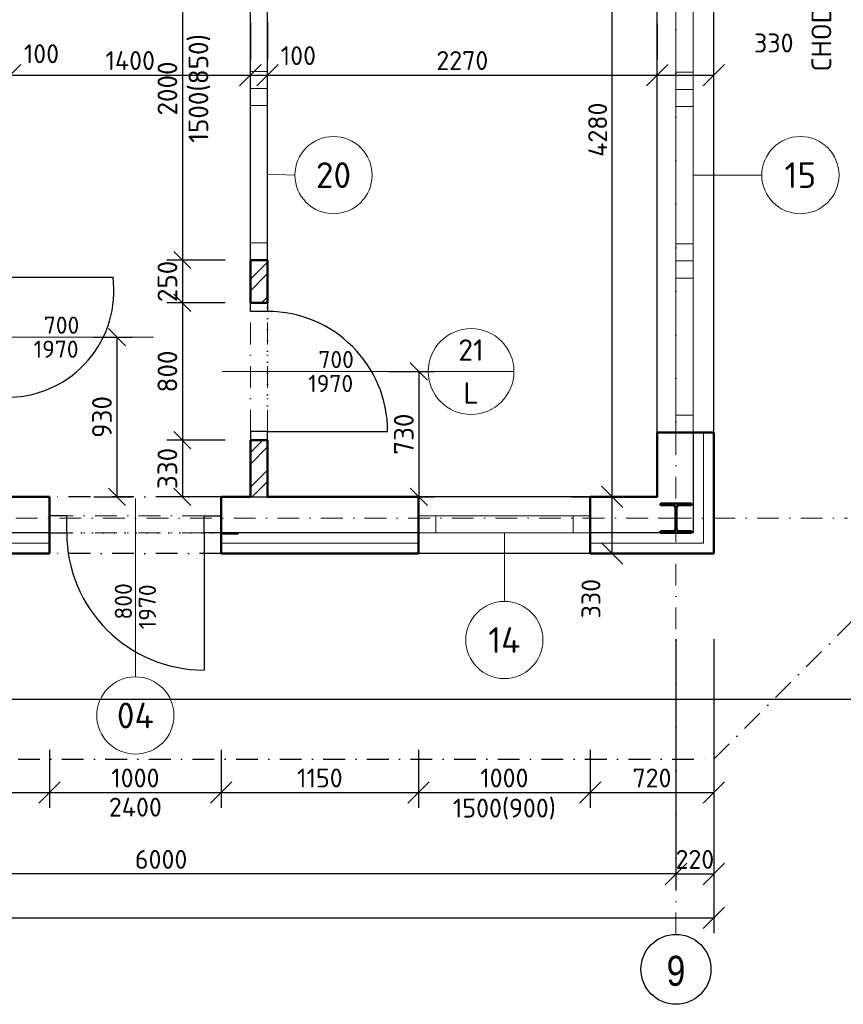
# Model space of a CAD drawing. Header units: millimetres. Extents: x -118752 to 407724, y -73278 to 155058.
# Tile 146 of 256: x 99620 to 104419, y 56124 to 61864. Entities that reach past the tile are written whole.
import ezdxf
from ezdxf.enums import TextEntityAlignment as Align

# ---------------------------------------------------------------- set-up
doc = ezdxf.new("R2010")
doc.units = ezdxf.units.MM
doc.header["$LTSCALE"] = 10
doc.linetypes.add('DASHDOT', pattern=[25.4, 12.7, -6.35, 0, -6.35])
doc.linetypes.add('DOT', pattern=[6.35, 0, -6.35])
for name, color, linetype, lineweight in [('CKBUBLINY', 1, 'Continuous', 18), ('CKBUBLINY_POPIS', 3, 'Continuous', 25), ('CKDVERE_', 7, 'Continuous', 25), ('CKDVERE_NADROVINOU', 1, 'DASHDOT', 18), ('CKDVERE_OSY', 1, 'Continuous', 18), ('CKDVERE_POPIS', 3, 'Continuous', 25), ('CKDVERE_ZARUBNE_RAM', 5, 'Continuous', 25), ('CKIZOLACE', 1, 'Continuous', 18), ('CKKOTY', 3, 'Continuous', 25), ('CKOKNA', 1, 'Continuous', 18), ('CKRASTR', 7, 'DASHDOT', 15), ('CKRASTR_POPIS', 3, 'Continuous', 25), ('CKSKLADBA_POPIS', 3, 'Continuous', 25), ('CKSTENY_NADROVINOU', 7, 'DASHDOT', 25), ('CKSTENY_PODROVINOU', 7, 'Continuous', 25), ('CKSTENY_REZ', 6, 'Continuous', 50), ('CKTEXTY_MALE', 3, 'Continuous', 18), ('CSPROFILY_OSY', 1, 'DASHDOT', 18), ('CSPROFILY_REZY', 4, 'Continuous', 50), ('pohledy', 7, 'Continuous', 25), ('srafy', 7, 'Continuous', 18)]:
    doc.layers.add(name, color=color, linetype=linetype, lineweight=lineweight)
doc.layers.add('CKDVERE_DORAZ', color=7, linetype='DOT', lineweight=25, plot=False)
doc.styles.add('Arial', font='arial.ttf', dxfattribs={"width": 0.8})
doc.styles.get("Standard").update_dxf_attribs({"font": 'isocpeur.ttf'})
doc.linetypes.add('IZOLACE_POLYSTYREN_EXPANDOVANY', pattern='A,1,[224,CADKON.SHX,S=0.01,R=0,X=-0.5,Y=-1.74],-2', length=3)
doc.dimstyles.new('CADKON', dxfattribs={"dimscale": 50, "dimtxt": 2.2, "dimasz": 2.5, "dimexe": 1.8, "dimexo": 5, "dimgap": 0.6, "dimtad": 1, "dimrnd": 1, "dimtxsty": 'Standard', "dimblk1": 'OBLIQUE', "dimblk2": 'OBLIQUE', "dimsah": 1, "dimcen": 2.5, "dimadec": 1, "dimazin": 2, "dimtfac": 1, "dimtdec": 4, "dimtix": 1, "dimtmove": 2, "dimatfit": 3, "dimldrblk": 'OPEN30', "dimfxl": 5, "dimfxlon": 1, "dimtolj": 1, "dimarcsym": 0})
doc.dimstyles.new('CADKON obrazky', dxfattribs={"dimscale": 50, "dimtxt": 2.2, "dimasz": 2.5, "dimexe": 1.8, "dimexo": 2, "dimgap": 0.6, "dimtad": 1, "dimrnd": 1, "dimtxsty": 'Standard', "dimblk1": 'OBLIQUE', "dimblk2": 'OBLIQUE', "dimsah": 1, "dimcen": 2.5, "dimadec": 1, "dimazin": 2, "dimtfac": 1, "dimtdec": 4, "dimtix": 1, "dimtmove": 2, "dimatfit": 3, "dimldrblk": 'OPEN30', "dimfxl": 5, "dimfxlon": 1, "dimtolj": 1, "dimarcsym": 0})

# ---------------------------------------------------------------- blocks, each defined once
blk = doc.blocks.new('_OBLIQUE')
at = {"color": 0, "linetype": 'ByBlock'}
blk.add_line((-0.5, -0.5), (0.5, 0.5), dxfattribs=at)
blk = doc.blocks.new('*D7802')
at = {"layer": 'CKKOTY', "color": 0, "lineweight": -2}
for p, q in [((102944.4, 57608.5), (102944.4, 57268.5)), ((103664.4, 57608.5), (103664.4, 57268.5)), ((102944.4, 57358.5), (103664.4, 57358.5))]:
    blk.add_line(p, q, dxfattribs=at)
at = {"layer": 'Defpoints', "color": 0}
for p in [(102944.4, 58814.8), (103664.4, 58814.8), (103664.4, 57358.5)]:
    blk.add_point(p, dxfattribs=at)
at = {"layer": 'CKKOTY', "color": 0, "lineweight": -2, "xscale": 125, "yscale": 125, "zscale": 125, "rotation": 180}
blk.add_blockref('_OBLIQUE', (102944.4, 57358.5), dxfattribs=at)
at = {"layer": 'CKKOTY', "color": 0, "lineweight": -2, "xscale": 125, "yscale": 125, "zscale": 125}
blk.add_blockref('_OBLIQUE', (103664.4, 57358.5), dxfattribs=at)
at = {"layer": 'CKKOTY', "color": 0, "insert": (103304.4, 57443.5), "char_height": 110, "attachment_point": 5}
blk.add_mtext('\\A1;720', dxfattribs=at)
blk = doc.blocks.new('_Open30')
at = {"color": 0, "lineweight": -2}
for p, q in [((-1, 0.268), (0, 0)), ((0, 0), (-1, -0.268)), ((0, 0), (-1, 0))]:
    blk.add_line(p, q, dxfattribs=at)
blk = doc.blocks.new('*D7803')
at = {"layer": 'CKKOTY', "color": 0, "lineweight": -2}
for p, q in [((101944.4, 57608.5), (101944.4, 57268.5)), ((102944.4, 57608.5), (102944.4, 57268.5)), ((101944.4, 57358.5), (102944.4, 57358.5))]:
    blk.add_line(p, q, dxfattribs=at)
at = {"layer": 'Defpoints', "color": 0}
for p in [(101944.4, 58814.8), (102944.4, 58814.8), (102944.4, 57358.5)]:
    blk.add_point(p, dxfattribs=at)
at = {"layer": 'CKKOTY', "color": 0, "lineweight": -2, "xscale": 125, "yscale": 125, "zscale": 125, "rotation": 180}
blk.add_blockref('_OBLIQUE', (101944.4, 57358.5), dxfattribs=at)
at = {"layer": 'CKKOTY', "color": 0, "lineweight": -2, "xscale": 125, "yscale": 125, "zscale": 125}
blk.add_blockref('_OBLIQUE', (102944.4, 57358.5), dxfattribs=at)
at = {"layer": 'CKKOTY', "color": 0, "char_height": 110, "attachment_point": 5}
for s, insert in [('\\A1;1000', (102444.4, 57443.5)), ('\\A1;1500(900)', (102444.4, 57262.5))]:
    blk.add_mtext(s, dxfattribs=dict(at, insert=insert))
blk = doc.blocks.new('*D7804')
at = {"layer": 'CKKOTY', "color": 0, "lineweight": -2}
for p, q in [((100794.4, 57608.5), (100794.4, 57268.5)), ((101944.4, 57608.5), (101944.4, 57268.5)), ((100794.4, 57358.5), (101944.4, 57358.5))]:
    blk.add_line(p, q, dxfattribs=at)
at = {"layer": 'Defpoints', "color": 0}
for p in [(100794.4, 58814.8), (101944.4, 58814.8), (101944.4, 57358.5)]:
    blk.add_point(p, dxfattribs=at)
at = {"layer": 'CKKOTY', "color": 0, "lineweight": -2, "xscale": 125, "yscale": 125, "zscale": 125, "rotation": 180}
blk.add_blockref('_OBLIQUE', (100794.4, 57358.5), dxfattribs=at)
at = {"layer": 'CKKOTY', "color": 0, "lineweight": -2, "xscale": 125, "yscale": 125, "zscale": 125}
blk.add_blockref('_OBLIQUE', (101944.4, 57358.5), dxfattribs=at)
at = {"layer": 'CKKOTY', "color": 0, "insert": (101369.4, 57443.5), "char_height": 110, "attachment_point": 5}
blk.add_mtext('\\A1;1150', dxfattribs=at)
blk = doc.blocks.new('*D7805')
at = {"layer": 'CKKOTY', "color": 0, "lineweight": -2}
for p, q in [((99794.4, 57608.5), (99794.4, 57268.5)), ((100794.4, 57608.5), (100794.4, 57268.5)), ((99794.4, 57358.5), (100794.4, 57358.5))]:
    blk.add_line(p, q, dxfattribs=at)
at = {"layer": 'Defpoints', "color": 0}
for p in [(99794.4, 58814.8), (100794.4, 58814.8), (100794.4, 57358.5)]:
    blk.add_point(p, dxfattribs=at)
at = {"layer": 'CKKOTY', "color": 0, "lineweight": -2, "xscale": 125, "yscale": 125, "zscale": 125, "rotation": 180}
blk.add_blockref('_OBLIQUE', (99794.4, 57358.5), dxfattribs=at)
at = {"layer": 'CKKOTY', "color": 0, "lineweight": -2, "xscale": 125, "yscale": 125, "zscale": 125}
blk.add_blockref('_OBLIQUE', (100794.4, 57358.5), dxfattribs=at)
at = {"layer": 'CKKOTY', "color": 0, "insert": (100294.4, 57443.5), "char_height": 110, "attachment_point": 5}
blk.add_mtext('\\A1;1000', dxfattribs=at)
blk = doc.blocks.new('*D7806')
at = {"layer": 'CKKOTY', "color": 0, "lineweight": -2}
for p, q in [((99794.4, 57608.5), (99794.4, 57268.5)), ((100794.4, 57608.5), (100794.4, 57268.5)), ((99794.4, 57358.5), (100794.4, 57358.5))]:
    blk.add_line(p, q, dxfattribs=at)
at = {"layer": 'Defpoints', "color": 0}
for p in [(99794.4, 58814.8), (100794.4, 58814.8), (100794.4, 57358.5)]:
    blk.add_point(p, dxfattribs=at)
at = {"layer": 'CKKOTY', "color": 0, "lineweight": -2, "xscale": 125, "yscale": 125, "zscale": 125, "rotation": 180}
blk.add_blockref('_OBLIQUE', (99794.4, 57358.5), dxfattribs=at)
at = {"layer": 'CKKOTY', "color": 0, "lineweight": -2, "xscale": 125, "yscale": 125, "zscale": 125}
blk.add_blockref('_OBLIQUE', (100794.4, 57358.5), dxfattribs=at)
at = {"layer": 'CKKOTY', "color": 0, "char_height": 110, "attachment_point": 5}
for s, insert in [('\\A1;1000', (100294.4, 57443.5)), ('\\A1;2400', (100294.4, 57273.5))]:
    blk.add_mtext(s, dxfattribs=dict(at, insert=insert))
blk = doc.blocks.new('_Open90')
at = {"color": 0, "lineweight": -2}
for p, q in [((-0.5, 0.5), (0, 0)), ((0, 0), (-1, 0)), ((0, 0), (-0.5, -0.5))]:
    blk.add_line(p, q, dxfattribs=at)
blk = doc.blocks.new('*D7807')
at = {"layer": 'CKKOTY', "color": 0, "lineweight": -2}
for p, q in [((86724.4, 56878), (86724.4, 56538)), ((103664.4, 56878), (103664.4, 56538)), ((86724.4, 56628), (103664.4, 56628))]:
    blk.add_line(p, q, dxfattribs=at)
at = {"layer": 'Defpoints', "color": 0}
for p in [(86724.4, 58752.7), (103664.4, 58752.7), (103664.4, 56628)]:
    blk.add_point(p, dxfattribs=at)
at = {"layer": 'CKKOTY', "color": 0, "lineweight": -2, "xscale": 125, "yscale": 125, "zscale": 125, "rotation": 180}
blk.add_blockref('_OBLIQUE', (86724.4, 56628), dxfattribs=at)
at = {"layer": 'CKKOTY', "color": 0, "lineweight": -2, "xscale": 125, "yscale": 125, "zscale": 125}
blk.add_blockref('_OBLIQUE', (103664.4, 56628), dxfattribs=at)
at = {"layer": 'CKKOTY', "color": 0, "insert": (95194.4, 56713), "char_height": 110, "attachment_point": 5}
blk.add_mtext('\\A1;16940', dxfattribs=at)
blk = doc.blocks.new('*D7808')
at = {"layer": 'CKKOTY', "color": 0, "lineweight": -2}
for p, q in [((105725.1, 59458.2), (106065.1, 59458.2)), ((105975.1, 58752.7), (105975.1, 59458.2)), ((105725.1, 58752.7), (106065.1, 58752.7))]:
    blk.add_line(p, q, dxfattribs=at)
at = {"layer": 'Defpoints', "color": 0}
for p in [(103575.7, 59458.2), (105975.1, 59458.2), (103575.7, 58752.7)]:
    blk.add_point(p, dxfattribs=at)
at = {"layer": 'CKKOTY', "color": 0, "lineweight": -2, "xscale": 125, "yscale": 125, "zscale": 125}
for p, rotation in [((105975.1, 59458.2), 90), ((105975.1, 58752.7), 270)]:
    blk.add_blockref('_OBLIQUE', p, dxfattribs=dict(at, rotation=rotation))
at = {"layer": 'CKKOTY', "color": 0, "insert": (105890.1, 59105.4), "char_height": 110, "attachment_point": 5, "rotation": 90}
blk.add_mtext('\\A1;705', dxfattribs=at)
blk = doc.blocks.new('*D7809')
at = {"layer": 'CKKOTY', "color": 0, "lineweight": -2}
for p, q in [((105725.1, 62458.2), (106065.1, 62458.2)), ((105975.1, 59458.2), (105975.1, 62458.2)), ((105725.1, 59458.2), (106065.1, 59458.2))]:
    blk.add_line(p, q, dxfattribs=at)
at = {"layer": 'Defpoints', "color": 0}
for p in [(103575.7, 62458.2), (105975.1, 62458.2), (103575.7, 59458.2)]:
    blk.add_point(p, dxfattribs=at)
at = {"layer": 'CKKOTY', "color": 0, "lineweight": -2, "xscale": 125, "yscale": 125, "zscale": 125}
for p, rotation in [((105975.1, 62458.2), 90), ((105975.1, 59458.2), 270)]:
    blk.add_blockref('_OBLIQUE', p, dxfattribs=dict(at, rotation=rotation))
at = {"layer": 'CKKOTY', "color": 0, "char_height": 110, "attachment_point": 5, "rotation": 90}
for s, insert in [('\\A1;1500(900)', (106071.1, 60958.2)), ('\\A1;3000', (105890.1, 60958.2))]:
    blk.add_mtext(s, dxfattribs=dict(at, insert=insert))
blk = doc.blocks.new('*D7819')
at = {"layer": 'CKKOTY', "color": 0, "lineweight": -2}
for p, q in [((106217.6, 58958.2), (106557.6, 58958.2)), ((106467.6, 58958.2), (106467.6, 58752.7)), ((106217.6, 58752.7), (106557.6, 58752.7))]:
    blk.add_line(p, q, dxfattribs=at)
at = {"layer": 'Defpoints', "color": 0}
for p in [(104444.4, 58958.2), (103664.4, 58752.7), (106467.6, 58752.7)]:
    blk.add_point(p, dxfattribs=at)
at = {"layer": 'CKKOTY', "color": 0, "lineweight": -2, "xscale": 125, "yscale": 125, "zscale": 125}
for p, rotation in [((106467.6, 58958.2), 270), ((106467.6, 58752.7), 90)]:
    blk.add_blockref('_OBLIQUE', p, dxfattribs=dict(at, rotation=rotation))
at = {"layer": 'CKKOTY', "color": 0, "insert": (106382.6, 58855.4), "char_height": 110, "attachment_point": 5, "rotation": 90}
blk.add_mtext('\\A1;205', dxfattribs=at)
blk = doc.blocks.new('*D7820')
at = {"layer": 'CKKOTY', "color": 0, "lineweight": -2}
for p, q in [((106607, 91208.2), (106947, 91208.2)), ((106857, 58752.7), (106857, 91208.2)), ((106607, 58752.7), (106947, 58752.7))]:
    blk.add_line(p, q, dxfattribs=at)
at = {"layer": 'Defpoints', "color": 0}
for p in [(103664.4, 91208.2), (106857, 91208.2), (103664.4, 58752.7)]:
    blk.add_point(p, dxfattribs=at)
at = {"layer": 'CKKOTY', "color": 0, "lineweight": -2, "xscale": 125, "yscale": 125, "zscale": 125}
for p, rotation in [((106857, 91208.2), 90), ((106857, 58752.7), 270)]:
    blk.add_blockref('_OBLIQUE', p, dxfattribs=dict(at, rotation=rotation))
at = {"layer": 'CKKOTY', "color": 0, "insert": (106772, 74980.4), "char_height": 110, "attachment_point": 5, "rotation": 90}
blk.add_mtext('\\A1;32455', dxfattribs=at)
blk = doc.blocks.new('*D7847')
at = {"layer": 'CKKOTY', "color": 0, "lineweight": -2}
for p, q in [((99464.4, 61842.9), (99464.4, 61631)), ((99564.4, 61842.9), (99564.4, 61631)), ((99464.4, 61541), (99564.4, 61541))]:
    blk.add_line(p, q, dxfattribs=at)
at = {"layer": 'Defpoints', "color": 0}
for p in [(99564.4, 61541), (99464.4, 61342.9), (99564.4, 61342.9)]:
    blk.add_point(p, dxfattribs=at)
at = {"layer": 'CKKOTY', "color": 0, "lineweight": -2, "xscale": 125, "yscale": 125, "zscale": 125, "rotation": 180}
blk.add_blockref('_OBLIQUE', (99464.4, 61541), dxfattribs=at)
at = {"layer": 'CKKOTY', "color": 0, "lineweight": -2, "xscale": 125, "yscale": 125, "zscale": 125}
blk.add_blockref('_OBLIQUE', (99564.4, 61541), dxfattribs=at)
at = {"layer": 'CKKOTY', "color": 0, "insert": (99747.1, 61665.7), "char_height": 110, "attachment_point": 5}
blk.add_mtext('\\A1;100', dxfattribs=at)
blk = doc.blocks.new('*D7848')
at = {"layer": 'CKKOTY', "color": 0, "lineweight": -2}
for p, q in [((99564.4, 61842.9), (99564.4, 61631)), ((100964.4, 61847.9), (100964.4, 61631)), ((99564.4, 61541), (100964.4, 61541))]:
    blk.add_line(p, q, dxfattribs=at)
at = {"layer": 'Defpoints', "color": 0}
for p in [(100964.4, 61541), (99564.4, 61342.9), (100964.4, 61347.9)]:
    blk.add_point(p, dxfattribs=at)
at = {"layer": 'CKKOTY', "color": 0, "lineweight": -2, "xscale": 125, "yscale": 125, "zscale": 125, "rotation": 180}
blk.add_blockref('_OBLIQUE', (99564.4, 61541), dxfattribs=at)
at = {"layer": 'CKKOTY', "color": 0, "lineweight": -2, "xscale": 125, "yscale": 125, "zscale": 125}
blk.add_blockref('_OBLIQUE', (100964.4, 61541), dxfattribs=at)
at = {"layer": 'CKKOTY', "color": 0, "insert": (100264.4, 61626), "char_height": 110, "attachment_point": 5}
blk.add_mtext('\\A1;1400', dxfattribs=at)
blk = doc.blocks.new('*D7849')
at = {"layer": 'CKKOTY', "color": 0, "lineweight": -2}
for p, q in [((100964.4, 61847.9), (100964.4, 61631)), ((101064.4, 61847.9), (101064.4, 61631)), ((100964.4, 61541), (101064.4, 61541))]:
    blk.add_line(p, q, dxfattribs=at)
at = {"layer": 'Defpoints', "color": 0}
for p in [(101064.4, 61541), (100964.4, 61347.9), (101064.4, 61347.9)]:
    blk.add_point(p, dxfattribs=at)
at = {"layer": 'CKKOTY', "color": 0, "lineweight": -2, "xscale": 125, "yscale": 125, "zscale": 125, "rotation": 180}
blk.add_blockref('_OBLIQUE', (100964.4, 61541), dxfattribs=at)
at = {"layer": 'CKKOTY', "color": 0, "lineweight": -2, "xscale": 125, "yscale": 125, "zscale": 125}
blk.add_blockref('_OBLIQUE', (101064.4, 61541), dxfattribs=at)
at = {"layer": 'CKKOTY', "color": 0, "insert": (101244.2, 61654.6), "char_height": 110, "attachment_point": 5}
blk.add_mtext('\\A1;100', dxfattribs=at)
blk = doc.blocks.new('*D7850')
at = {"layer": 'CKKOTY', "color": 0, "lineweight": -2}
for p, q in [((101064.4, 61847.9), (101064.4, 61631)), ((103334.4, 61842.9), (103334.4, 61631)), ((101064.4, 61541), (103334.4, 61541))]:
    blk.add_line(p, q, dxfattribs=at)
at = {"layer": 'Defpoints', "color": 0}
for p in [(103334.4, 61541), (101064.4, 61347.9), (103334.4, 61342.9)]:
    blk.add_point(p, dxfattribs=at)
at = {"layer": 'CKKOTY', "color": 0, "lineweight": -2, "xscale": 125, "yscale": 125, "zscale": 125, "rotation": 180}
blk.add_blockref('_OBLIQUE', (101064.4, 61541), dxfattribs=at)
at = {"layer": 'CKKOTY', "color": 0, "lineweight": -2, "xscale": 125, "yscale": 125, "zscale": 125}
blk.add_blockref('_OBLIQUE', (103334.4, 61541), dxfattribs=at)
at = {"layer": 'CKKOTY', "color": 0, "insert": (102199.4, 61626), "char_height": 110, "attachment_point": 5}
blk.add_mtext('\\A1;2270', dxfattribs=at)
blk = doc.blocks.new('*D7851')
at = {"layer": 'CKKOTY', "color": 0, "lineweight": -2}
for p, q in [((103334.4, 61842.9), (103334.4, 61631)), ((103664.4, 61512.9), (103664.4, 61631)), ((103334.4, 61541), (103664.4, 61541))]:
    blk.add_line(p, q, dxfattribs=at)
at = {"layer": 'Defpoints', "color": 0}
for p in [(103664.4, 61541), (103334.4, 61342.9), (103664.4, 61012.9)]:
    blk.add_point(p, dxfattribs=at)
at = {"layer": 'CKKOTY', "color": 0, "lineweight": -2, "xscale": 125, "yscale": 125, "zscale": 125, "rotation": 180}
blk.add_blockref('_OBLIQUE', (103334.4, 61541), dxfattribs=at)
at = {"layer": 'CKKOTY', "color": 0, "lineweight": -2, "xscale": 125, "yscale": 125, "zscale": 125}
blk.add_blockref('_OBLIQUE', (103664.4, 61541), dxfattribs=at)
at = {"layer": 'CKKOTY', "color": 0, "insert": (104014.3, 61728.6), "char_height": 110, "attachment_point": 5}
blk.add_mtext('\\A1;330', dxfattribs=at)
blk = doc.blocks.new('*D7885')
at = {"layer": 'CKKOTY', "color": 0, "lineweight": -2}
for p, q in [((102834.4, 59082.7), (102983.1, 59082.7)), ((103073.1, 58752.7), (103073.1, 59082.7)), ((103164.4, 58752.7), (102983.1, 58752.7))]:
    blk.add_line(p, q, dxfattribs=at)
at = {"layer": 'Defpoints', "color": 0}
for p in [(103073.1, 59082.7), (103334.4, 59082.7), (103664.4, 58752.7)]:
    blk.add_point(p, dxfattribs=at)
at = {"layer": 'CKKOTY', "color": 0, "lineweight": -2, "xscale": 125, "yscale": 125, "zscale": 125}
for p, rotation in [((103073.1, 59082.7), 90), ((103073.1, 58752.7), 270)]:
    blk.add_blockref('_OBLIQUE', p, dxfattribs=dict(at, rotation=rotation))
at = {"layer": 'CKKOTY', "color": 0, "insert": (102948.9, 58489), "char_height": 110, "attachment_point": 5, "rotation": 90}
blk.add_mtext('\\A1;330', dxfattribs=at)
blk = doc.blocks.new('*D8316')
at = {"layer": 'CKKOTY', "color": 0, "lineweight": -2}
for p, q in [((102834.4, 63363.2), (102983.1, 63363.2)), ((103073.1, 59082.7), (103073.1, 63363.2)), ((102834.4, 59082.7), (102983.1, 59082.7))]:
    blk.add_line(p, q, dxfattribs=at)
at = {"layer": 'Defpoints', "color": 0}
for p in [(103073.1, 63363.2), (103334.4, 63363.2), (103334.4, 59082.7)]:
    blk.add_point(p, dxfattribs=at)
at = {"layer": 'CKKOTY', "color": 0, "lineweight": -2, "xscale": 125, "yscale": 125, "zscale": 125}
for p, rotation in [((103073.1, 63363.2), 90), ((103073.1, 59082.7), 270)]:
    blk.add_blockref('_OBLIQUE', p, dxfattribs=dict(at, rotation=rotation))
at = {"layer": 'CKKOTY', "color": 0, "insert": (102988.1, 61222.9), "char_height": 110, "attachment_point": 5, "rotation": 90}
blk.add_mtext('\\A1;4280', dxfattribs=at)
blk = doc.blocks.new('*D8392')
at = {"layer": 'CKKOTY', "color": 0, "lineweight": -2}
for p, q in [((97444.4, 58252.7), (97444.4, 56793.8)), ((103444.4, 58252.7), (103444.4, 56793.8)), ((103444.4, 56883.8), (97444.4, 56883.8))]:
    blk.add_line(p, q, dxfattribs=at)
at = {"layer": 'Defpoints', "color": 0}
for p in [(97444.4, 58752.7), (103444.4, 58752.7), (97444.4, 56883.8)]:
    blk.add_point(p, dxfattribs=at)
at = {"layer": 'CKKOTY', "color": 0, "lineweight": -2, "xscale": 125, "yscale": 125, "zscale": 125, "rotation": 180}
blk.add_blockref('_OBLIQUE', (97444.4, 56883.8), dxfattribs=at)
at = {"layer": 'CKKOTY', "color": 0, "lineweight": -2, "xscale": 125, "yscale": 125, "zscale": 125}
blk.add_blockref('_OBLIQUE', (103444.4, 56883.8), dxfattribs=at)
at = {"layer": 'CKKOTY', "color": 0, "insert": (100444.4, 56968.8), "char_height": 110, "attachment_point": 5}
blk.add_mtext('\\A1;6000', dxfattribs=at)
blk = doc.blocks.new('*D8396')
at = {"layer": 'CKKOTY', "color": 0, "lineweight": -2}
for p, q in [((103444.4, 58252.7), (103444.4, 56793.8)), ((103664.4, 58252.7), (103664.4, 56793.8)), ((103444.4, 56883.8), (103664.4, 56883.8))]:
    blk.add_line(p, q, dxfattribs=at)
at = {"layer": 'Defpoints', "color": 0}
for p in [(103444.4, 58752.7), (103664.4, 58752.7), (103664.4, 56883.8)]:
    blk.add_point(p, dxfattribs=at)
at = {"layer": 'CKKOTY', "color": 0, "lineweight": -2, "xscale": 125, "yscale": 125, "zscale": 125}
blk.add_blockref('_OBLIQUE', (103444.4, 56883.8), dxfattribs=at)
at = {"layer": 'CKKOTY', "color": 0, "lineweight": -2, "xscale": 125, "yscale": 125, "zscale": 125, "rotation": 180}
blk.add_blockref('_OBLIQUE', (103664.4, 56883.8), dxfattribs=at)
at = {"layer": 'CKKOTY', "color": 0, "insert": (103554.4, 56968.8), "char_height": 110, "attachment_point": 5}
blk.add_mtext('\\A1;220', dxfattribs=at)
blk = doc.blocks.new('*D8453')
at = {"layer": 'CKKOTY', "color": 0, "lineweight": -2}
for p, q in [((96944.4, 57608.5), (96944.4, 57268.5)), ((99794.4, 57608.5), (99794.4, 57268.5)), ((96944.4, 57358.5), (99794.4, 57358.5))]:
    blk.add_line(p, q, dxfattribs=at)
at = {"layer": 'Defpoints', "color": 0}
for p in [(96944.4, 58814.8), (99794.4, 58814.8), (99794.4, 57358.5)]:
    blk.add_point(p, dxfattribs=at)
at = {"layer": 'CKKOTY', "color": 0, "lineweight": -2, "xscale": 125, "yscale": 125, "zscale": 125, "rotation": 180}
blk.add_blockref('_OBLIQUE', (96944.4, 57358.5), dxfattribs=at)
at = {"layer": 'CKKOTY', "color": 0, "lineweight": -2, "xscale": 125, "yscale": 125, "zscale": 125}
blk.add_blockref('_OBLIQUE', (99794.4, 57358.5), dxfattribs=at)
at = {"layer": 'CKKOTY', "color": 0, "insert": (98369.4, 57443.5), "char_height": 110, "attachment_point": 5}
blk.add_mtext('\\A1;2850', dxfattribs=at)
blk = doc.blocks.new('*D8688')
at = {"layer": 'CKKOTY', "color": 0, "lineweight": -2}
for p, q in [((100052.5, 60013.2), (100277.1, 60013.2)), ((100187.1, 60013.2), (100187.1, 59082.7)), ((100052.5, 59082.7), (100277.1, 59082.7))]:
    blk.add_line(p, q, dxfattribs=at)
at = {"layer": 'Defpoints', "color": 0}
for p in [(99952.5, 60013.2), (99952.5, 59082.7), (100187.1, 59082.7)]:
    blk.add_point(p, dxfattribs=at)
at = {"layer": 'CKKOTY', "color": 0, "lineweight": -2, "xscale": 100, "yscale": 100, "zscale": 100}
for p, rotation in [((100187.1, 60013.2), 90), ((100187.1, 59082.7), 270)]:
    blk.add_blockref('_OBLIQUE', p, dxfattribs=dict(at, rotation=rotation))
at = {"layer": 'CKKOTY', "color": 0, "insert": (100099.6, 59547.9), "char_height": 115, "attachment_point": 5, "rotation": 90}
blk.add_mtext('\\A1;930', dxfattribs=at)
blk = doc.blocks.new('*D8691')
at = {"layer": 'CKKOTY', "color": 0, "lineweight": -2}
for p, q in [((100818.4, 60463.2), (100478.4, 60463.2)), ((100568.4, 60463.2), (100568.4, 60213.2)), ((100818.4, 60213.2), (100478.4, 60213.2))]:
    blk.add_line(p, q, dxfattribs=at)
at = {"layer": 'Defpoints', "color": 0}
for p in [(100964.4, 60463.2), (100568.4, 60213.2), (100964.4, 60213.2)]:
    blk.add_point(p, dxfattribs=at)
at = {"layer": 'CKKOTY', "color": 0, "lineweight": -2, "xscale": 100, "yscale": 100, "zscale": 100}
for p, rotation in [((100568.4, 60463.2), 270), ((100568.4, 60213.2), 90)]:
    blk.add_blockref('_OBLIQUE', p, dxfattribs=dict(at, rotation=rotation))
at = {"layer": 'CKKOTY', "color": 0, "insert": (100480.9, 60338.2), "char_height": 115, "attachment_point": 5, "rotation": 90}
blk.add_mtext('\\A1;250', dxfattribs=at)
blk = doc.blocks.new('*D8692')
at = {"layer": 'CKKOTY', "color": 0, "lineweight": -2}
for p, q in [((100818.4, 60213.2), (100478.4, 60213.2)), ((100568.4, 60213.2), (100568.4, 59413.2)), ((100818.4, 59413.2), (100478.4, 59413.2))]:
    blk.add_line(p, q, dxfattribs=at)
at = {"layer": 'Defpoints', "color": 0}
for p in [(100964.4, 60213.2), (100568.4, 59413.2), (100964.4, 59413.2)]:
    blk.add_point(p, dxfattribs=at)
at = {"layer": 'CKKOTY', "color": 0, "lineweight": -2, "xscale": 100, "yscale": 100, "zscale": 100}
for p, rotation in [((100568.4, 60213.2), 90), ((100568.4, 59413.2), 270)]:
    blk.add_blockref('_OBLIQUE', p, dxfattribs=dict(at, rotation=rotation))
at = {"layer": 'CKKOTY', "color": 0, "insert": (100480.9, 59813.2), "char_height": 115, "attachment_point": 5, "rotation": 90}
blk.add_mtext('\\A1;800', dxfattribs=at)
blk = doc.blocks.new('*D8693')
at = {"layer": 'CKKOTY', "color": 0, "lineweight": -2}
for p, q in [((100818.4, 59413.2), (100478.4, 59413.2)), ((100568.4, 59413.2), (100568.4, 59082.7)), ((100818.4, 59082.7), (100478.4, 59082.7))]:
    blk.add_line(p, q, dxfattribs=at)
at = {"layer": 'Defpoints', "color": 0}
for p in [(100964.4, 59413.2), (100568.4, 59082.7), (100964.4, 59082.7)]:
    blk.add_point(p, dxfattribs=at)
at = {"layer": 'CKKOTY', "color": 0, "lineweight": -2, "xscale": 100, "yscale": 100, "zscale": 100}
for p, rotation in [((100568.4, 59413.2), 90), ((100568.4, 59082.7), 270)]:
    blk.add_blockref('_OBLIQUE', p, dxfattribs=dict(at, rotation=rotation))
at = {"layer": 'CKKOTY', "color": 0, "insert": (100480.9, 59247.9), "char_height": 115, "attachment_point": 5, "rotation": 90}
blk.add_mtext('\\A1;330', dxfattribs=at)
blk = doc.blocks.new('*D8694')
at = {"layer": 'CKKOTY', "color": 0, "lineweight": -2}
for p, q in [((101770.6, 59813.2), (102036, 59813.2)), ((101946, 59813.2), (101946, 59082.7)), ((101770.6, 59082.7), (102036, 59082.7))]:
    blk.add_line(p, q, dxfattribs=at)
at = {"layer": 'Defpoints', "color": 0}
for p in [(101670.6, 59813.2), (101670.6, 59082.7), (101946, 59082.7)]:
    blk.add_point(p, dxfattribs=at)
at = {"layer": 'CKKOTY', "color": 0, "lineweight": -2, "xscale": 100, "yscale": 100, "zscale": 100}
for p, rotation in [((101946, 59813.2), 90), ((101946, 59082.7), 270)]:
    blk.add_blockref('_OBLIQUE', p, dxfattribs=dict(at, rotation=rotation))
at = {"layer": 'CKKOTY', "color": 0, "insert": (101858.5, 59447.9), "char_height": 115, "attachment_point": 5, "rotation": 90}
blk.add_mtext('\\A1;730', dxfattribs=at)
blk = doc.blocks.new('*D8695')
at = {"layer": 'CKKOTY', "color": 0, "lineweight": -2}
for p, q in [((100818.4, 62463.2), (100478.4, 62463.2)), ((100568.4, 62463.2), (100568.4, 60463.2)), ((100818.4, 60463.2), (100478.4, 60463.2))]:
    blk.add_line(p, q, dxfattribs=at)
at = {"layer": 'Defpoints', "color": 0}
for p in [(100964.4, 62463.2), (100568.4, 60463.2), (100964.4, 60463.2)]:
    blk.add_point(p, dxfattribs=at)
at = {"layer": 'CKKOTY', "color": 0, "lineweight": -2, "xscale": 100, "yscale": 100, "zscale": 100}
for p, rotation in [((100568.4, 62463.2), 90), ((100568.4, 60463.2), 270)]:
    blk.add_blockref('_OBLIQUE', p, dxfattribs=dict(at, rotation=rotation))
at = {"layer": 'CKKOTY', "color": 0, "char_height": 115, "attachment_point": 5, "rotation": 90}
for s, insert in [('\\A1;1500(850)', (100667.4, 61463.2)), ('\\A1;2000', (100480.9, 61463.2))]:
    blk.add_mtext(s, dxfattribs=dict(at, insert=insert))
blk = doc.blocks.new('CK_BUBBLE_1_0_0')
at = {"color": 0, "linetype": 'ByBlock', "lineweight": -2}
blk.add_circle((0, 0), 1, dxfattribs=at)
blk = doc.blocks.new('CK_BUBBLE_2_0_0')
at = {"color": 0, "linetype": 'ByBlock', "lineweight": -2}
blk.add_line((1, 0), (-1, 0), dxfattribs=at)
blk.add_circle((0, 0), 1, dxfattribs=at)
blk = doc.blocks.new('CK_S_EXT_HEAHEA180')
for p, q in [((-90, 85.5), (90, 85.5)), ((-90, 85.5), (-90, 76)), ((-90, 76), (-18, 76)), ((-3, -61), (-3, 61)), ((3, -61), (3, 61)), ((90, 76), (18, 76)), ((90, 85.5), (90, 76)), ((-90, -85.5), (-90, -76)), ((-90, -76), (-18, -76)), ((-90, -85.5), (90, -85.5)), ((90, -76), (18, -76)), ((90, -85.5), (90, -76))]:
    blk.add_line(p, q)
for centre, start, end in [((-18, 61), 0, 90), ((18, 61), 90, 180), ((-18, -61), 270, 0), ((18, -61), 180, 270)]:
    blk.add_arc(centre, 15, start, end)

msp = doc.modelspace()

# ---------------------------------------------------------------- hatches: boundary and pattern name
at = {"layer": 'srafy', "transparency": 33554661}
h = msp.add_hatch(dxfattribs=at)
h.set_pattern_fill('ANSI32', color=256, scale=15, style=0)
h.paths.add_polyline_path([(100964.387, 59413.162), (100964.387, 59082.662), (101064.387, 59082.662), (101064.387, 59413.162)])
h.paths.add_polyline_path([(100964.387, 60213.162), (101064.387, 60213.162), (101064.387, 60463.162), (100964.387, 60463.162)])
h.paths.add_polyline_path([(101064.387, 63363.162), (101584.387, 63363.162), (101584.387, 63463.162), (100964.387, 63463.162), (100964.387, 62463.162), (101064.387, 62463.162)])
h.paths.add_polyline_path([(103184.387, 63463.162), (102834.387, 63463.162), (102834.387, 63363.162), (103334.387, 63363.162), (103334.387, 63463.162)])

# ---------------------------------------------------------------- linework, layer by layer
at = {"layer": 'CKBUBLINY'}
for p, q in [((101223.831, 60958.162), (101064.387, 60963.162)), ((103944.387, 60958.162), (103544.387, 60958.162)), ((102000.387, 59813.162), (102000.387, 59813.162)), ((102444.387, 58472.662), (102444.387, 58872.662)), ((100294.387, 58033.037), (100294.387, 58033.037))]:
    msp.add_line(p, q, dxfattribs=at)
at = {"layer": 'CKDVERE_'}
for p, q in [((99564.387, 60363.162), (100164.387, 60363.162)), ((101064.387, 59463.162), (101764.387, 59463.162)), ((100694.387, 58872.662), (100694.387, 58072.662))]:
    msp.add_line(p, q, dxfattribs=at)
for centre, radius, start, end in [((99548.752, 60283.707), 620.741, 271.4433231, 7.3540876), ((101064.387, 59463.162), 700, 0, 90), ((100694.387, 58872.662), 800, 180, 270)]:
    msp.add_arc(centre, radius, start, end, dxfattribs=at)
at = {"layer": 'CKDVERE_DORAZ'}
for p, q in [((101064.387, 59613.162), (101064.387, 60413.162)), ((100744.387, 58872.662), (99844.387, 58872.662))]:
    msp.add_line(p, q, dxfattribs=at)
at = {"layer": 'CKDVERE_NADROVINOU'}
for p, q in [((100964.387, 59463.162), (100964.387, 60163.162)), ((101064.387, 59463.162), (101064.387, 60163.162)), ((100694.387, 58972.662), (99894.387, 58972.662)), ((100694.387, 58872.662), (99894.387, 58872.662))]:
    msp.add_line(p, q, dxfattribs=at)
at = {"layer": 'CKDVERE_OSY'}
for p, q in [((100400.387, 60013.162), (99200.387, 60013.162)), ((102000.387, 59813.162), (100800.387, 59813.162)), ((100294.387, 58033.037), (100294.387, 59072.662))]:
    msp.add_line(p, q, dxfattribs=at)
at = {"layer": 'CKDVERE_ZARUBNE_RAM'}
for p, q in [((100964.387, 60163.162), (100964.387, 60213.162)), ((100964.387, 60213.162), (101064.387, 60213.162)), ((101064.387, 60163.162), (100964.387, 60163.162)), ((101064.387, 60213.162), (101064.387, 60163.162)), ((101064.387, 59463.162), (100964.387, 59463.162)), ((100964.387, 59463.162), (100964.387, 59413.162)), ((100964.387, 59413.162), (101064.387, 59413.162)), ((101064.387, 59413.162), (101064.387, 59463.162)), ((99894.387, 58972.662), (99794.387, 58972.662)), ((99794.387, 58972.662), (99794.387, 58872.662)), ((99894.387, 58872.662), (99894.387, 58972.662)), ((100694.387, 58872.662), (100694.387, 58972.662)), ((100694.387, 58972.662), (100794.387, 58972.662)), ((100794.387, 58972.662), (100794.387, 58872.662)), ((99794.387, 58872.662), (99894.387, 58872.662)), ((100794.387, 58872.662), (100694.387, 58872.662))]:
    msp.add_line(p, q, dxfattribs=at)
at = {"layer": 'CKIZOLACE', "linetype": 'IZOLACE_POLYSTYREN_EXPANDOVANY', "ltscale": 3}
for points in [[(103604.387, 59458.162), (103604.387, 58812.662), (102944.387, 58812.662)], [(99794.387, 58812.662), (96944.387, 58812.662)], [(101944.387, 58812.662), (100794.387, 58812.662)]]:
    msp.add_lwpolyline(points, dxfattribs=at)
at = {"layer": 'CKOKNA'}
for p, q in [((100964.387, 61563.162), (100964.387, 62363.162)), ((101064.387, 61563.162), (101064.387, 62363.162)), ((103444.387, 61558.162), (103444.387, 62358.162)), ((103544.387, 61558.162), (103544.387, 62358.162)), ((100964.387, 61563.162), (101064.387, 61563.162)), ((100964.387, 61563.162), (100964.387, 61463.162)), ((101064.387, 61563.162), (101064.387, 61463.162)), ((103544.387, 61558.162), (103444.387, 61558.162)), ((103444.387, 61558.162), (103444.387, 61458.162)), ((103544.387, 61558.162), (103544.387, 61458.162)), ((100964.387, 61463.162), (101064.387, 61463.162)), ((100964.387, 61463.162), (100964.387, 61363.162)), ((101064.387, 61463.162), (101064.387, 61363.162)), ((103544.387, 61458.162), (103444.387, 61458.162)), ((103444.387, 61458.162), (103444.387, 61358.162)), ((103544.387, 61458.162), (103544.387, 61358.162)), ((100964.387, 61363.162), (101064.387, 61363.162)), ((100964.387, 60563.162), (100964.387, 61363.162)), ((101064.387, 60563.162), (101064.387, 61363.162)), ((103444.387, 60558.162), (103444.387, 61358.162)), ((103544.387, 61358.162), (103444.387, 61358.162)), ((103544.387, 60558.162), (103544.387, 61358.162)), ((100964.387, 60563.162), (101064.387, 60563.162)), ((100964.387, 60563.162), (100964.387, 60463.162)), ((101064.387, 60563.162), (101064.387, 60463.162)), ((103544.387, 60558.162), (103444.387, 60558.162)), ((103444.387, 60558.162), (103444.387, 60458.162)), ((103544.387, 60558.162), (103544.387, 60458.162)), ((100964.387, 60463.162), (101064.387, 60463.162)), ((103544.387, 60458.162), (103444.387, 60458.162)), ((103444.387, 60458.162), (103444.387, 60358.162)), ((103544.387, 60458.162), (103544.387, 60358.162)), ((103444.387, 59558.162), (103444.387, 60358.162)), ((103544.387, 60358.162), (103444.387, 60358.162)), ((103544.387, 59558.162), (103544.387, 60358.162)), ((103544.387, 59558.162), (103444.387, 59558.162)), ((103444.387, 59558.162), (103444.387, 59458.162)), ((103544.387, 59558.162), (103544.387, 59458.162)), ((103544.387, 59458.162), (103444.387, 59458.162)), ((102044.387, 58972.662), (101944.387, 58972.662)), ((101944.387, 58872.662), (101944.387, 58972.662)), ((102844.387, 58972.662), (102044.387, 58972.662)), ((102044.387, 58872.662), (102044.387, 58972.662)), ((102844.387, 58872.662), (102844.387, 58972.662)), ((102844.387, 58972.662), (102944.387, 58972.662)), ((102944.387, 58872.662), (102944.387, 58972.662)), ((102044.387, 58872.662), (101944.387, 58872.662)), ((102844.387, 58872.662), (102044.387, 58872.662)), ((102844.387, 58872.662), (102944.387, 58872.662))]:
    msp.add_line(p, q, dxfattribs=at)
at = {"layer": 'CKRASTR'}
for p, q in [((103444.387, 56531.874), (103444.387, 91958.162)), ((82826.656, 58958.162), (104444.387, 58958.162))]:
    msp.add_line(p, q, dxfattribs=at)
at = {"layer": 'CKRASTR_POPIS'}
msp.add_circle((103444.387, 56327.951), 203.923, dxfattribs=at)
at = {"layer": 'CKSKLADBA_POPIS'}
msp.add_line((100794.387, 58867.662), (100894.387, 58867.662), dxfattribs=at)
at = {"layer": 'CKSTENY_NADROVINOU'}
for p, q in [((100794.387, 59082.662), (99794.387, 59082.662)), ((100794.387, 58752.662), (99794.387, 58752.662)), ((103664.387, 57552.662), (104864.387, 58752.662)), ((98594.387, 57552.662), (103664.387, 57552.662))]:
    msp.add_line(p, q, dxfattribs=at)
at = {"layer": 'CKSTENY_PODROVINOU'}
for p, q in [((100964.387, 60463.162), (100964.387, 62463.162)), ((101064.387, 60463.162), (101064.387, 62463.162)), ((103334.387, 59458.162), (103334.387, 62458.162)), ((103664.387, 59458.162), (103664.387, 62458.162)), ((103544.387, 59458.162), (103544.387, 58872.662)), ((103544.387, 59458.162), (103664.387, 59458.162)), ((100964.387, 59082.662), (101064.387, 59082.662)), ((102944.387, 59082.662), (101944.387, 59082.662)), ((99794.387, 58872.662), (96944.387, 58872.662)), ((99794.387, 58872.662), (99794.387, 58752.662)), ((101944.387, 58872.662), (100794.387, 58872.662)), ((100794.387, 58872.662), (100794.387, 58752.662)), ((101944.387, 58872.662), (101944.387, 58752.662)), ((103544.387, 58872.662), (102944.387, 58872.662)), ((102944.387, 58872.662), (102944.387, 58752.662)), ((102944.387, 58752.662), (101944.387, 58752.662))]:
    msp.add_line(p, q, dxfattribs=at)
at = {"layer": 'CKSTENY_REZ'}
for p, q in [((100964.387, 60463.162), (100964.387, 60213.162)), ((100964.387, 60463.162), (101064.387, 60463.162)), ((101064.387, 60463.162), (101064.387, 60213.162)), ((100964.387, 60213.162), (101064.387, 60213.162)), ((100964.387, 59413.162), (101064.387, 59413.162)), ((100964.387, 59413.162), (100964.387, 59082.662)), ((101064.387, 59413.162), (101064.387, 59082.662)), ((103334.387, 59458.162), (103334.387, 59082.662)), ((103664.387, 59458.162), (103334.387, 59458.162)), ((103664.387, 59458.162), (103664.387, 58752.662)), ((99794.387, 59082.662), (99564.387, 59082.662)), ((99794.387, 58752.662), (99794.387, 59082.662)), ((100794.387, 58752.662), (100794.387, 59082.662)), ((100964.387, 59082.662), (100794.387, 59082.662)), ((101944.387, 59082.662), (101064.387, 59082.662)), ((101944.387, 58752.662), (101944.387, 59082.662)), ((103334.387, 59082.662), (102944.387, 59082.662)), ((102944.387, 58752.662), (102944.387, 59082.662)), ((99794.387, 58752.662), (96944.387, 58752.662)), ((101944.387, 58752.662), (100794.387, 58752.662)), ((103664.387, 58752.662), (102944.387, 58752.662))]:
    msp.add_line(p, q, dxfattribs=at)
at = {"layer": 'CSPROFILY_OSY'}
for p, q in [((103444.387, 58862.662), (103444.387, 59053.662)), ((103344.387, 58958.162), (103544.387, 58958.162))]:
    msp.add_line(p, q, dxfattribs=at)
at = {"layer": 'pohledy'}
msp.add_lwpolyline([(85874.387, 67858.162), (85874.387, 57902.662), (104514.387, 57902.662), (104514.387, 70952.662)], dxfattribs=at)

# ---------------------------------------------------------------- block references
at = {"layer": 'CKBUBLINY'}
ref = msp.add_blockref('CK_BUBBLE_1_0_0', (101448.831, 60958.162), dxfattribs=dict(at, xscale=225, yscale=225, zscale=225))
ref.add_attrib('NUM1', '20', dxfattribs={"layer": 'CKBUBLINY_POPIS', "height": 150}).set_placement((101448.831, 60958.162), align=Align.MIDDLE_CENTER)
ref = msp.add_blockref('CK_BUBBLE_1_0_0', (104169.387, 60958.162), dxfattribs=dict(at, xscale=225, yscale=225, zscale=225))
ref.add_attrib('NUM1', '15', dxfattribs={"layer": 'CKBUBLINY_POPIS', "height": 150}).set_placement((104169.387, 60958.162), align=Align.MIDDLE_CENTER)
ref = msp.add_blockref('CK_BUBBLE_2_0_0', (102250.387, 59813.162), dxfattribs=dict(at, xscale=250, yscale=250, zscale=250))
ref.add_attrib('NUM1', '21', dxfattribs={"layer": 'CKBUBLINY_POPIS', "height": 125}).set_placement((102250.387, 59875.662), align=Align.CENTER)
ref.add_attrib('NUM2', 'L', dxfattribs={"layer": 'CKBUBLINY_POPIS', "height": 125}).set_placement((102250.387, 59750.662), align=Align.TOP_CENTER)
ref = msp.add_blockref('CK_BUBBLE_1_0_0', (102444.387, 58247.662), dxfattribs=dict(at, xscale=225, yscale=225, zscale=225))
ref.add_attrib('NUM1', '14', dxfattribs={"layer": 'CKBUBLINY_POPIS', "height": 150}).set_placement((102444.387, 58247.662), align=Align.MIDDLE_CENTER)
ref = msp.add_blockref('CK_BUBBLE_1_0_0', (100294.387, 57808.037), dxfattribs=dict(at, xscale=225, yscale=225, zscale=225))
ref.add_attrib('NUM1', '04', dxfattribs={"layer": 'CKBUBLINY_POPIS', "height": 150}).set_placement((100294.387, 57808.037), align=Align.MIDDLE_CENTER)
at = {"layer": 'CSPROFILY_REZY'}
msp.add_blockref('CK_S_EXT_HEAHEA180', (103444.387, 58958.162), dxfattribs=at)

# ---------------------------------------------------------------- texts
at = {"layer": 'CKDVERE_POPIS'}
for p in [(99800.387, 60033.162), (101400.387, 59833.162)]:
    msp.add_text('  700', height=100, dxfattribs=at).set_placement(p, align=Align.CENTER)
for p in [(99800.387, 59993.162), (101400.387, 59793.162)]:
    msp.add_text(' 1970', height=100, dxfattribs=at).set_placement(p, align=Align.TOP_CENTER)
msp.add_text(' 1970', height=100, rotation=90, dxfattribs=at).set_placement((100314.387, 58409.131), align=Align.TOP_CENTER)
msp.add_text('  800', height=100, rotation=90, dxfattribs=at).set_placement((100274.387, 58409.131), align=Align.CENTER)
at = {"layer": 'CKRASTR_POPIS', "style": 'Arial', "width": 0.8}
msp.add_text('9', height=175, dxfattribs=at).set_placement((103444.387, 56319.493), align=Align.MIDDLE)
at = {"layer": 'CKTEXTY_MALE', "insert": (104349.627, 61562.038), "char_height": 115, "attachment_point": 7, "rotation": 90}
msp.add_mtext('CHODNÍK ZE ZÁMKOVÉ DLAŽBY', dxfattribs=at)

# ---------------------------------------------------------------- dimensions: what is measured, and where the dimension line sits
at = {"layer": 'CKKOTY'}
for base, p1, p2, dimstyle, override, picture, middle in [((106857.034, 91208.162), (103664.387, 58752.662), (103664.387, 91208.162), 'CADKON', {"dimscale": 50, "dimexo": 10, "dimldrblk": 'Open90'}, '*D7820', (106772.034, 74980.412)), ((103073.058, 63363.162), (103334.387, 59082.662), (103334.387, 63363.162), 'CADKON', {"dimscale": 50, "dimexo": 10, "dimtmove": 2}, '*D8316', (102988.058, 61222.912)), ((100568.358, 60213.162), (100964.387, 60463.162), (100964.387, 60213.162), 'CADKON obrazky', {"dimtxt": 2.3, "dimasz": 2, "dimtmove": 2}, '*D8691', (100480.858, 60338.162)), ((100568.358, 59413.162), (100964.387, 60213.162), (100964.387, 59413.162), 'CADKON obrazky', {"dimtxt": 2.3, "dimasz": 2, "dimtmove": 2}, '*D8692', (100480.858, 59813.162)), ((100187.15, 59082.662), (99952.493, 60013.162), (99952.493, 59082.662), 'CADKON obrazky', {"dimtxt": 2.3, "dimasz": 2}, '*D8688', (100099.65, 59547.912)), ((101946.009, 59082.662), (101670.605, 59813.162), (101670.605, 59082.662), 'CADKON obrazky', {"dimtxt": 2.3, "dimasz": 2}, '*D8694', (101858.509, 59447.912)), ((105975.127, 59458.162), (103575.698, 58752.662), (103575.698, 59458.162), 'CADKON', {"dimscale": 50, "dimexo": 37.988588}, '*D7808', (105890.127, 59105.412)), ((100568.358, 59082.662), (100964.387, 59413.162), (100964.387, 59082.662), 'CADKON obrazky', {"dimtxt": 2.3, "dimasz": 2, "dimtmove": 2}, '*D8693', (100480.858, 59247.912)), ((106467.601, 58752.662), (104444.387, 58958.162), (103664.387, 58752.662), 'CADKON', {"dimscale": 50, "dimexo": 10, "dimtmove": 2}, '*D7819', (106382.601, 58855.412))]:
    dim = msp.add_linear_dim(base=base, p1=p1, p2=p2, angle=90, dimstyle=dimstyle, override=override, dxfattribs=at)
    dim.commit()
    dim.dimension.update_dxf_attribs({"geometry": picture, "text_midpoint": middle})
for base, p1, p2, text, dimstyle, override, picture, middle in [((100568.358, 60463.162), (100964.387, 62463.162), (100964.387, 60463.162), '<>\\X1500(850)', 'CADKON obrazky', {"dimtxt": 2.3, "dimasz": 2, "dimtmove": 2}, '*D8695', (100480.858, 61463.162)), ((105975.127, 62458.162), (103575.698, 59458.162), (103575.698, 62458.162), '<>\\X1500(900)', 'CADKON', {"dimscale": 50, "dimexo": 37.988588}, '*D7809', (105890.127, 60958.162))]:
    dim = msp.add_linear_dim(base=base, p1=p1, p2=p2, angle=90, text=text, dimstyle=dimstyle, override=override, dxfattribs=at)
    dim.commit()
    dim.dimension.update_dxf_attribs({"geometry": picture, "text_midpoint": middle})
for base, p1, p2, picture, middle in [((99564.387, 61540.997), (99464.387, 61342.91), (99564.387, 61342.91), '*D7847', (99747.124, 61665.701)), ((101064.387, 61540.997), (100964.387, 61347.91), (101064.387, 61347.91), '*D7849', (101244.215, 61654.617)), ((103664.387, 61540.997), (103334.387, 61342.91), (103664.387, 61012.91), '*D7851', (104014.329, 61728.635))]:
    dim = msp.add_linear_dim(base=base, p1=p1, p2=p2, dimstyle='CADKON', override={"dimscale": 50, "dimexo": 10, "dimtmove": 2}, dxfattribs=at)
    dim.commit()
    dim.dimension.update_dxf_attribs({"geometry": picture, "text_midpoint": middle, "dimtype": 160})
for base, p1, p2, override, picture, middle in [((100964.387, 61540.997), (99564.387, 61342.91), (100964.387, 61347.91), {"dimscale": 50, "dimexo": 10, "dimtmove": 2}, '*D7848', (100264.387, 61625.997)), ((103334.387, 61540.997), (101064.387, 61347.91), (103334.387, 61342.91), {"dimscale": 50, "dimexo": 10, "dimtmove": 2}, '*D7850', (102199.387, 61625.997)), ((99794.387, 57358.477), (96944.387, 58814.758), (99794.387, 58814.758), {"dimscale": 50, "dimexo": 22.994876}, '*D8453', (98369.387, 57443.477)), ((101944.387, 57358.477), (100794.387, 58814.758), (101944.387, 58814.758), {"dimscale": 50, "dimexo": 22.994876}, '*D7804', (101369.387, 57443.477)), ((103664.387, 57358.477), (102944.387, 58814.758), (103664.387, 58814.758), {"dimscale": 50, "dimexo": 22.994876}, '*D7802', (103304.387, 57443.477)), ((103664.387, 56628.042), (86724.387, 58752.662), (103664.387, 58752.662), {"dimscale": 50, "dimexo": 10, "dimldrblk": 'Open90'}, '*D7807', (95194.387, 56713.042)), ((97444.387, 56883.788), (103444.387, 58752.662), (97444.387, 58752.662), {"dimscale": 50, "dimexo": 10, "dimdec": 0, "dimrnd": 5, "dimfxl": 1, "dimfxlon": 0}, '*D8392', (100444.387, 56968.788)), ((103664.387, 56883.788), (103444.387, 58752.662), (103664.387, 58752.662), {"dimscale": 50, "dimexo": 10, "dimdec": 0, "dimrnd": 5, "dimtmove": 2, "dimfxl": 1, "dimfxlon": 0}, '*D8396', (103554.387, 56968.788))]:
    dim = msp.add_linear_dim(base=base, p1=p1, p2=p2, dimstyle='CADKON', override=override, dxfattribs=at)
    dim.commit()
    dim.dimension.update_dxf_attribs({"geometry": picture, "text_midpoint": middle})
dim = msp.add_linear_dim(base=(103073.058, 59082.662), p1=(103664.387, 58752.662), p2=(103334.387, 59082.662), angle=90, dimstyle='CADKON', override={"dimscale": 50, "dimexo": 10, "dimldrblk": 'Open90'}, dxfattribs=at)
dim.commit()
dim.dimension.update_dxf_attribs({"geometry": '*D7885', "text_midpoint": (102948.925, 58489.033), "dimtype": 160})
for base, p1, p2, text, override, picture, middle in [((100794.387, 57358.477), (99794.387, 58814.758), (100794.387, 58814.758), '<>\\X', {"dimscale": 50, "dimexo": 22.994876, "dimtmove": 2}, '*D7805', (100294.387, 57443.477)), ((100794.387, 57358.477), (99794.387, 58814.758), (100794.387, 58814.758), '<>\\X2400', {"dimscale": 50, "dimexo": 10, "dimldrblk": 'Open90'}, '*D7806', (100294.387, 57443.477)), ((102944.387, 57358.477), (101944.387, 58814.758), (102944.387, 58814.758), '<>\\X1500(900)', {"dimscale": 50, "dimexo": 22.994876, "dimtmove": 2}, '*D7803', (102444.387, 57443.477))]:
    dim = msp.add_linear_dim(base=base, p1=p1, p2=p2, text=text, dimstyle='CADKON', override=override, dxfattribs=at)
    dim.commit()
    dim.dimension.update_dxf_attribs({"geometry": picture, "text_midpoint": middle})

doc.saveas('drawing.dxf')
